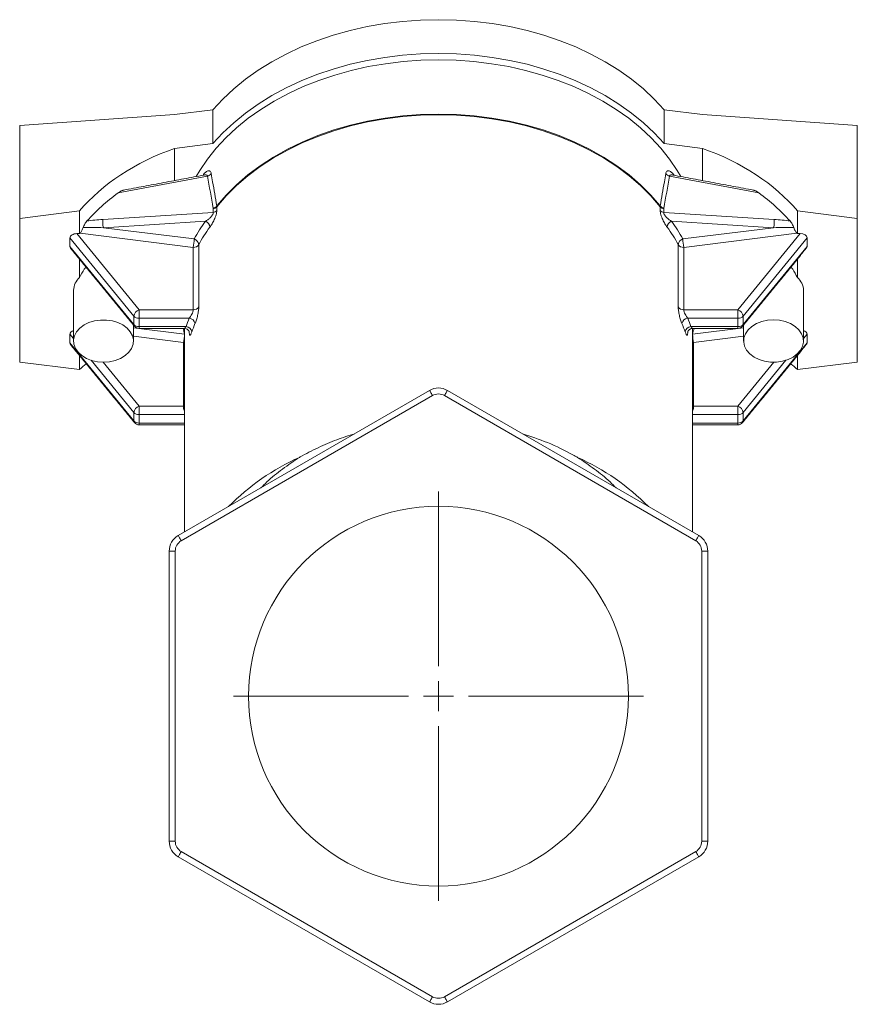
# Model space of a CAD drawing. Header units: millimetres. Extents: x 414 to 925, y 395 to 810.
# Tile 4 of 4: x 785 to 925, y 645 to 810. Entities that reach past the tile are written whole.
import ezdxf

# ---------------------------------------------------------------- set-up
doc = ezdxf.new("R2010")
doc.units = ezdxf.units.MM

# ---------------------------------------------------------------- blocks, each defined once
blk = doc.blocks.new('SW_CENTERMARKSYMBOL_0')
at = {"color": 0, "linetype": 'Continuous', "lineweight": 0}
for p, q in [((0, 5), (0, 34.25)), ((0, 0), (0, 2.5)), ((-5, 0), (-34.25, 0)), ((0, 0), (-2.5, 0)), ((0, 0), (0, -2.5)), ((0, 0), (2.5, 0)), ((5, 0), (34.25, 0)), ((0, -5), (0, -34.25))]:
    blk.add_line(p, q, dxfattribs=at)

msp = doc.modelspace()

# ---------------------------------------------------------------- linework, layer by layer
at = {"color": 7, "linetype": 'Continuous', "lineweight": 15}
for p, q in [((784.81, 792.11), (810.7, 793.92)), ((810.7, 793.92), (817.12, 794.72)), ((817.12, 789.06), (817.12, 794.72)), ((892.51, 789.06), (892.51, 794.72)), ((892.51, 794.72), (898.92, 793.92)), ((898.92, 793.92), (924.81, 792.11)), ((784.81, 776.55), (784.81, 792.11)), ((924.81, 776.55), (924.81, 792.11)), ((810.7, 788.26), (817.12, 789.06)), ((892.51, 789.06), (898.92, 788.26)), ((810.7, 782.88), (810.7, 788.26)), ((898.92, 788.26), (898.92, 782.88)), ((816.22, 783.63), (801.27, 780.82)), ((893.41, 783.63), (908.35, 780.82)), ((794.81, 777.8), (784.81, 776.55)), ((794.81, 774), (794.81, 777.8)), ((798.73, 776.38), (817.14, 777.54)), ((817.14, 777.54), (817.14, 778.17)), ((817.76, 778.51), (817.76, 777.88)), ((891.87, 778.51), (891.87, 777.88)), ((892.48, 777.54), (892.48, 778.17)), ((910.9, 776.38), (892.48, 777.54)), ((924.81, 776.55), (914.81, 777.8)), ((914.81, 777.8), (914.81, 774)), ((784.81, 752.51), (784.81, 776.55)), ((815.86, 776.08), (798.81, 775)), ((893.76, 776.08), (910.81, 775)), ((924.81, 776.55), (924.81, 752.51)), ((794.37, 774), (804.76, 761.28)), ((794.37, 774), (794.81, 774)), ((813.81, 771.71), (794.91, 774.06)), ((798.81, 775), (813.98, 773.11)), ((910.81, 775), (895.64, 773.11)), ((895.82, 771.71), (914.71, 774.06)), ((915.26, 774), (904.86, 761.28)), ((915.26, 774), (914.81, 774)), ((803.89, 760.22), (793.21, 773.3)), ((793.21, 773.3), (793.21, 771.88)), ((905.73, 760.22), (916.41, 773.3)), ((916.41, 773.3), (916.41, 771.88)), ((793.21, 771.88), (803.89, 758.8)), ((813.81, 761.28), (813.81, 771.71)), ((814.75, 772.18), (814.75, 761.75)), ((894.87, 772.18), (894.87, 761.75)), ((895.82, 761.28), (895.82, 771.71)), ((916.41, 771.88), (905.73, 758.8)), ((794.81, 766.65), (794.81, 769.76)), ((914.81, 769.76), (914.81, 766.65)), ((804.76, 761.28), (804.76, 759.86)), ((804.76, 761.28), (813.81, 761.28)), ((904.86, 761.28), (895.82, 761.28)), ((904.86, 761.28), (904.86, 759.86)), ((803.89, 758.8), (803.89, 760.22)), ((813.16, 759.86), (804.76, 759.86)), ((804.76, 759.86), (804.76, 758.45)), ((896.47, 759.86), (904.86, 759.86)), ((904.86, 759.86), (904.86, 758.45)), ((905.73, 758.8), (905.73, 760.22)), ((803.81, 758.26), (812.34, 757.19)), ((804.76, 758.45), (812.61, 758.45)), ((804.76, 758.16), (804.76, 758.45)), ((904.86, 758.45), (897.01, 758.45)), ((905.81, 758.26), (897.28, 757.19)), ((904.86, 758.16), (904.86, 758.45)), ((793.21, 757.18), (793.21, 755.76)), ((793.81, 756.44), (793.21, 757.18)), ((812.17, 755.79), (803.81, 756.83)), ((897.45, 755.79), (905.81, 756.83)), ((915.81, 756.44), (916.41, 757.18)), ((916.41, 757.18), (916.41, 755.76)), ((793.21, 755.76), (803.89, 742.68)), ((812.35, 755.8), (812.17, 755.79)), ((812.17, 745.15), (812.17, 755.79)), ((897.27, 755.8), (897.45, 755.79)), ((897.45, 745.15), (897.45, 755.79)), ((916.41, 755.76), (905.73, 742.68)), ((794.81, 751.26), (794.81, 753.63)), ((803.89, 744.09), (796.77, 752.82)), ((905.73, 744.09), (912.85, 752.82)), ((914.81, 753.63), (914.81, 751.26)), ((794.81, 751.26), (784.81, 752.51)), ((798.75, 752.51), (804.76, 745.15)), ((910.87, 752.51), (904.86, 745.15)), ((924.81, 752.51), (914.81, 751.26)), ((811.31, 723.5), (853.31, 747.78)), ((898.31, 723.5), (856.31, 747.78)), ((853.81, 746.92), (811.81, 722.64)), ((855.81, 746.92), (897.81, 722.64)), ((804.76, 743.74), (804.76, 745.15)), ((804.76, 745.15), (812.17, 745.15)), ((812.17, 745.15), (812.35, 745.17)), ((897.45, 745.15), (897.27, 745.17)), ((904.86, 745.15), (897.45, 745.15)), ((904.86, 743.74), (904.86, 745.15)), ((803.89, 742.68), (803.89, 744.09)), ((804.76, 743.74), (804.76, 742.33)), ((812.35, 743.74), (804.76, 743.74)), ((897.27, 743.74), (904.86, 743.74)), ((904.86, 743.74), (904.86, 742.33)), ((905.73, 742.68), (905.73, 744.09)), ((804.76, 742.33), (812.35, 742.33)), ((804.76, 742.33), (804.76, 742.03)), ((904.86, 742.33), (897.27, 742.33)), ((904.86, 742.33), (904.86, 742.03)), ((809.81, 672.39), (809.81, 720.91)), ((810.81, 720.91), (809.81, 720.91)), ((810.81, 720.91), (810.81, 672.39)), ((898.81, 720.91), (898.81, 672.39)), ((898.81, 720.91), (899.81, 720.91)), ((899.81, 672.39), (899.81, 720.91)), ((810.81, 672.39), (809.81, 672.39)), ((898.81, 672.39), (899.81, 672.39)), ((811.81, 670.66), (853.81, 646.38)), ((897.81, 670.66), (855.81, 646.38)), ((853.31, 645.52), (811.31, 669.8)), ((856.31, 645.52), (898.31, 669.8))]:
    msp.add_line(p, q, dxfattribs=at)
at = {"color": 7, "linetype": 'Continuous', "lineweight": 15, "flags": 128}
for points in [[(892.51, 794.72), (890.86, 796.51), (889.05, 798.21), (887.07, 799.83), (884.95, 801.34), (882.68, 802.75), (880.28, 804.04), (877.76, 805.22), (875.13, 806.27), (872.41, 807.19), (869.61, 807.97), (866.73, 808.62), (863.8, 809.13), (860.83, 809.49), (857.83, 809.71), (854.81, 809.78), (851.8, 809.71), (848.8, 809.49), (845.82, 809.13), (842.89, 808.62), (840.02, 807.97), (837.21, 807.19), (834.49, 806.27), (831.86, 805.22), (829.34, 804.04), (826.94, 802.75), (824.68, 801.34), (822.55, 799.83), (820.58, 798.21), (818.76, 796.51), (817.12, 794.72)], [(892.51, 789.06), (890.86, 790.85), (889.05, 792.56), (887.07, 794.17), (884.95, 795.68), (882.68, 797.09), (880.28, 798.39), (877.76, 799.56), (875.13, 800.61), (872.41, 801.53), (869.61, 802.32), (866.73, 802.96), (863.8, 803.47), (860.83, 803.84), (857.83, 804.05), (854.81, 804.13), (851.8, 804.05), (848.8, 803.84), (845.82, 803.47), (842.89, 802.96), (840.02, 802.32), (837.21, 801.53), (834.49, 800.61), (831.86, 799.56), (829.34, 798.39), (826.94, 797.09), (824.68, 795.68), (822.55, 794.17), (820.58, 792.56), (818.76, 790.85), (817.12, 789.06)], [(895.3, 783.56), (894.71, 784.56), (893.44, 786.46), (891.98, 788.29), (890.35, 790.05), (888.56, 791.72), (886.6, 793.3), (884.5, 794.79), (882.26, 796.17), (879.9, 797.44), (877.41, 798.59), (874.82, 799.62), (872.14, 800.52), (869.38, 801.29), (866.55, 801.93), (863.66, 802.42), (860.74, 802.78), (857.78, 803), (854.81, 803.07), (851.84, 803), (848.89, 802.78), (845.96, 802.42), (843.08, 801.93), (840.24, 801.29), (837.48, 800.52), (834.8, 799.62), (832.21, 798.59), (829.73, 797.44), (827.36, 796.17), (825.12, 794.79), (823.02, 793.3), (821.07, 791.72), (819.27, 790.05), (817.64, 788.29), (816.19, 786.46), (814.91, 784.56), (814.33, 783.56)], [(817.75, 778.63), (819.31, 780.44), (821.04, 782.18), (822.95, 783.82), (825.01, 785.36), (827.22, 786.8), (829.57, 788.12), (832.05, 789.32), (834.64, 790.39), (837.33, 791.34), (840.11, 792.14), (842.96, 792.8), (845.87, 793.33), (848.83, 793.7), (851.81, 793.92), (854.81, 794), (857.81, 793.92), (860.8, 793.7), (863.75, 793.33), (866.67, 792.8), (869.52, 792.14), (872.3, 791.34), (874.99, 790.39), (877.58, 789.32), (880.05, 788.12), (882.4, 786.8), (884.62, 785.36), (886.68, 783.82), (888.58, 782.18), (890.32, 780.44), (891.88, 778.63)], [(891.87, 778.51), (890.31, 780.32), (888.57, 782.05), (886.67, 783.69), (884.61, 785.24), (882.4, 786.67), (880.05, 787.99), (877.57, 789.19), (874.98, 790.27), (872.29, 791.21), (869.51, 792.01), (866.66, 792.68), (863.75, 793.2), (860.8, 793.57), (857.81, 793.79), (854.81, 793.87), (851.81, 793.79), (848.83, 793.57), (845.87, 793.2), (842.96, 792.68), (840.11, 792.01), (837.33, 791.21), (834.64, 790.27), (832.05, 789.19), (829.58, 787.99), (827.23, 786.67), (825.02, 785.24), (822.95, 783.69), (821.05, 782.05), (819.31, 780.32), (817.76, 778.51)], [(798.81, 752.51), (799.82, 752.58), (800.78, 752.8), (801.67, 753.14), (802.44, 753.61), (803.06, 754.17), (803.5, 754.82), (803.75, 755.51), (803.81, 756.22), (803.65, 756.93), (803.3, 757.6), (802.77, 758.21), (802.07, 758.73), (801.24, 759.14), (800.31, 759.42), (799.32, 759.56), (798.31, 759.56), (797.32, 759.42), (796.39, 759.14), (795.56, 758.73), (794.86, 758.21), (794.32, 757.6), (793.97, 756.93), (793.82, 756.22), (793.87, 755.51), (794.12, 754.82), (794.57, 754.17), (795.19, 753.61), (795.96, 753.14), (796.84, 752.8), (797.81, 752.58), (798.81, 752.51)], [(910.81, 759.58), (909.81, 759.51), (908.84, 759.29), (907.96, 758.95), (907.19, 758.48), (906.57, 757.91), (906.12, 757.27), (905.87, 756.58), (905.82, 755.87), (905.97, 755.16), (906.32, 754.49), (906.86, 753.88), (907.56, 753.36), (908.39, 752.95), (909.32, 752.67), (910.31, 752.53), (911.32, 752.53), (912.31, 752.67), (913.24, 752.95), (914.07, 753.36), (914.77, 753.88), (915.3, 754.49), (915.65, 755.16), (915.81, 755.87), (915.75, 756.58), (915.5, 757.27), (915.06, 757.91), (914.44, 758.48), (913.67, 758.95), (912.78, 759.29), (911.82, 759.51), (910.81, 759.58)], [(853.31, 747.78), (853.32, 747.77), (853.35, 747.72), (853.4, 747.64), (853.46, 747.53), (853.53, 747.4), (853.62, 747.25), (853.71, 747.09), (853.81, 746.92)], [(856.31, 747.78), (856.3, 747.77), (856.28, 747.72), (856.23, 747.64), (856.17, 747.53), (856.09, 747.4), (856, 747.25), (855.91, 747.09), (855.81, 746.92)], [(811.81, 722.64), (811.71, 722.81), (811.62, 722.97), (811.53, 723.12), (811.46, 723.25), (811.4, 723.36), (811.35, 723.44), (811.32, 723.49), (811.31, 723.5)], [(897.81, 722.64), (897.91, 722.81), (898, 722.97), (898.09, 723.12), (898.17, 723.25), (898.23, 723.36), (898.28, 723.44), (898.3, 723.49), (898.31, 723.5)], [(811.81, 670.66), (811.71, 670.49), (811.62, 670.33), (811.53, 670.18), (811.46, 670.05), (811.4, 669.94), (811.35, 669.86), (811.32, 669.81), (811.31, 669.8)], [(897.81, 670.66), (897.91, 670.49), (898, 670.33), (898.09, 670.18), (898.17, 670.05), (898.23, 669.94), (898.28, 669.86), (898.3, 669.81), (898.31, 669.8)], [(853.81, 646.38), (853.71, 646.22), (853.62, 646.05), (853.53, 645.9), (853.46, 645.77), (853.4, 645.66), (853.35, 645.58), (853.32, 645.54), (853.31, 645.52)], [(855.81, 646.38), (855.91, 646.22), (856, 646.05), (856.09, 645.9), (856.17, 645.77), (856.23, 645.66), (856.28, 645.58), (856.3, 645.54), (856.31, 645.52)]]:
    msp.add_lwpolyline(points, dxfattribs=at)
at = {"color": 7, "linetype": 'Continuous', "lineweight": 15}
msp.add_circle((854.81, 696.65), 31.75, dxfattribs=at)
for centre, radius, start, end in [((815.95, 784.7), 1.1, 283.8017, 323.203), ((893.67, 784.7), 1.1, 216.797, 256.1983), ((816.87, 779.31), 1.11, 283.9548, 322.462), ((816.99, 779.18), 1.02, 278.619, 318.9036), ((816.99, 778.55), 1.02, 278.619, 318.9036), ((892.64, 779.18), 1.02, 221.0964, 261.381), ((892.64, 778.55), 1.02, 221.0964, 261.381), ((892.76, 779.31), 1.11, 217.538, 256.0452), ((801.54, 775.86), 2.86, 169.4723, 197.4056), ((815.41, 774.99), 1.18, 4.2689, 67.4974), ((894.21, 774.99), 1.18, 112.5026, 175.7311), ((908.08, 775.86), 2.86, 342.5944, 10.5277), ((810.18, 759.59), 21.07, 136.5931, 136.8365), ((791.65, 774.88), 3.36, 346.0135, 347.1571), ((917.98, 774.88), 3.36, 192.8429, 193.9865), ((899.44, 759.59), 21.07, 43.1635, 43.4069), ((807.21, 773.24), 6.77, 346.9485, 358.9449), ((813.66, 772.07), 1.09, 6.0418, 73.155), ((895.96, 772.07), 1.09, 106.845, 173.9582), ((902.41, 773.24), 6.77, 181.0551, 193.0515), ((813.88, 772.74), 1.04, 266.0459, 327.1867), ((895.75, 772.74), 1.04, 212.8133, 273.9541), ((796.75, 764.44), 2.94, 131.2187, 178.3024), ((912.88, 764.44), 2.94, 1.6976, 48.7813), ((805.21, 760.02), 1.33, 109.8657, 171.6711), ((813.88, 762.31), 1.04, 266.0456, 327.1878), ((895.75, 762.31), 1.04, 212.8122, 273.9544), ((904.41, 760.02), 1.33, 8.3289, 70.1343), ((804.71, 760.98), 1.12, 223.1769, 272.4079), ((835.29, 750.54), 24.01, 157.1585, 160.7745), ((813.02, 758.76), 1.11, 10.1782, 82.8634), ((896.6, 758.76), 1.11, 97.1366, 169.8218), ((874.34, 750.54), 24.01, 19.2255, 22.8415), ((904.91, 760.98), 1.12, 267.5921, 316.8231), ((804.71, 759.57), 1.12, 223.1765, 272.4083), ((804.32, 758.79), 0.425, 177.9679, 218.3326), ((804.76, 759.16), 1, 219.2315, 270), ((812.53, 757.38), 1.08, 10.4808, 85.3841), ((835.74, 749.85), 23.47, 157.159, 160.7741), ((873.88, 749.85), 23.47, 19.2259, 22.841), ((897.1, 757.38), 1.08, 94.6159, 169.5192), ((904.91, 759.57), 1.12, 267.5917, 316.8235), ((904.86, 759.16), 1, 270, 320.7685), ((905.31, 758.79), 0.425, 321.6674, 2.0321), ((805.58, 757.32), 6.77, 346.9485, 358.9448), ((904.05, 757.32), 6.77, 181.0552, 193.0515), ((854.81, 745.19), 3, 59.9694, 120.0306), ((854.81, 745.19), 2, 59.9694, 120.0306), ((805.21, 743.9), 1.33, 109.8664, 171.6706), ((904.41, 743.9), 1.33, 8.3294, 70.1336), ((804.71, 744.86), 1.12, 223.1772, 272.4076), ((804.71, 743.45), 1.12, 223.1772, 272.4076), ((804.32, 742.66), 0.425, 177.9679, 218.3326), ((904.91, 744.86), 1.12, 267.5924, 316.8228), ((904.91, 743.45), 1.12, 267.5924, 316.8228), ((905.31, 742.66), 0.425, 321.6674, 2.0321), ((804.76, 743.03), 1, 219.2315, 270), ((904.86, 743.03), 1, 270, 320.7685), ((847.54, 700.92), 39.08, 114.117, 135.3879), ((862.08, 700.92), 39.08, 44.6121, 65.883), ((812.81, 720.91), 3, 120.0306, 180), ((896.81, 720.91), 3, 0, 59.9694), ((812.81, 720.91), 2, 120.0306, 180), ((896.81, 720.91), 2, 0, 59.9694), ((812.81, 672.39), 3, 180, 239.9694), ((812.81, 672.39), 2, 180, 239.9694), ((896.81, 672.39), 2, 300.0306, 0), ((896.81, 672.39), 3, 300.0306, 0), ((854.81, 648.12), 3, 239.9694, 300.0306), ((854.81, 648.12), 2, 239.9694, 300.0306)]:
    msp.add_arc(centre, radius, start, end, dxfattribs=at)
for centre, major_axis, ratio, start_param, end_param in [((819.81, 769.19), (29.59, 7.17), 0.686374, 1.714586, 2.391133), ((889.81, 769.19), (29.59, -7.17), 0.686374, 0.75046, 1.427007), ((819.81, 767.63), (29.21, 10.32), 0.663118, 2.00691, 2.25447), ((889.81, 767.63), (29.21, -10.32), 0.663118, 0.887123, 1.134683), ((798.73, 774.95), (7.53, 0.49), 0.189815, 1.558386, 1.920839), ((854.99, 757.82), (42.87, -10.39), 0.686374, 2.855786, 2.968649), ((854.64, 757.82), (42.87, 10.39), 0.686374, 0.172943, 0.285806), ((910.9, 774.95), (7.53, -0.49), 0.189815, 1.220753, 1.583207), ((794.37, 773.3), (1.15, 0), 0.612372, 1.570796, 3.141593), ((798.98, 774.26), (7.54, -0.25), 0.097302, 1.597089, 2.064658), ((854.81, 757.12), (41.86, -10.37), 0.685444, 2.859159, 2.972022), ((854.81, 757.12), (41.86, 10.37), 0.685444, 0.16957, 0.282433), ((910.64, 774.26), (7.54, 0.25), 0.097302, 1.076934, 1.544504), ((915.26, 773.3), (1.15, 0), 0.612372, 0, 1.570796), ((794.37, 771.88), (1.15, 0), 0.612372, 3.141593, 3.60524), ((915.26, 771.88), (1.15, 0), 0.612372, 5.819538, 6.283185), ((794.37, 757.18), (1.15, 0), 0.612372, 2.072082, 3.141593), ((854.99, 757.82), (42.87, -10.39), 0.686374, 3.470076, 3.500869), ((854.64, 757.82), (42.87, 10.39), 0.686374, 5.923909, 5.954702), ((915.26, 757.18), (1.15, 0), 0.612372, 0, 1.069511), ((794.37, 755.76), (1.15, 0), 0.612372, 3.141593, 3.60524), ((915.26, 755.76), (1.15, 0), 0.612372, 5.819538, 6.283185), ((819.81, 736.42), (29.59, -7.17), 0.686374, 2.655498, 2.720681), ((889.81, 736.42), (29.59, 7.17), 0.686374, 0.420911, 0.486095)]:
    msp.add_ellipse(centre, major_axis=major_axis, ratio=ratio, start_param=start_param, end_param=end_param, dxfattribs=at)
for points, knots in [([(815.45, 783.76), (815.58, 783.96), (815.71, 784.13), (815.99, 784.38), (816.12, 784.47), (816.32, 784.53), (816.38, 784.54), (816.5, 784.52), (816.56, 784.5), (816.67, 784.43), (816.71, 784.38), (816.79, 784.23), (816.82, 784.14), (816.84, 784.04)], [0, 0, 0, 0, 0.25, 0.25, 0.5, 0.5, 0.625, 0.625, 0.75, 0.75, 0.875, 0.875, 1, 1, 1, 1]), ([(816.22, 783.63), (816.19, 783.67), (816.14, 783.77), (815.93, 783.84), (815.74, 783.81), (815.61, 783.8)], [0, 0, 0, 0, 0.2001828, 0.4903261, 1, 1, 1, 1]), ([(815.69, 783.82), (815.7, 783.82), (815.71, 783.82), (815.64, 783.81), (815.61, 783.81)], [0, 0, 0, 0, 0.489015, 1, 1, 1, 1]), ([(816.84, 784.04), (816.91, 783.58), (816.99, 783.13), (817.06, 782.67), (817.29, 781.33), (817.52, 779.98), (817.75, 778.63)], [0, 0, 0, 0, 0.002, 0.002, 0.002, 0.007936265, 0.007936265, 0.007936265, 0.007936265]), ([(892.79, 784.04), (892.71, 783.58), (892.64, 783.13), (892.56, 782.67), (892.33, 781.33), (892.1, 779.98), (891.88, 778.63)], [0, 0, 0, 0, 0.002, 0.002, 0.002, 0.007936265, 0.007936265, 0.007936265, 0.007936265]), ([(894.18, 783.76), (894.05, 783.96), (893.91, 784.13), (893.64, 784.38), (893.5, 784.47), (893.31, 784.53), (893.24, 784.54), (893.12, 784.52), (893.06, 784.5), (892.96, 784.43), (892.91, 784.38), (892.84, 784.23), (892.81, 784.14), (892.79, 784.04)], [0, 0, 0, 0, 0.25, 0.25, 0.5, 0.5, 0.625, 0.625, 0.75, 0.75, 0.875, 0.875, 1, 1, 1, 1]), ([(893.41, 783.63), (893.43, 783.67), (893.49, 783.77), (893.69, 783.84), (893.89, 783.81), (894.01, 783.8)], [0, 0, 0, 0, 0.200759, 0.491737, 1, 1, 1, 1]), ([(894.01, 783.81), (893.99, 783.81), (893.92, 783.82), (893.92, 783.82), (893.93, 783.82)], [0, 0, 0, 0, 0.293633, 1, 1, 1, 1]), ([(802.18, 781.27), (802.14, 781.26), (801.93, 781.23), (801.61, 781.06), (801.36, 780.88), (801.27, 780.82)], [0, 0, 0, 0, 0.146608, 0.708386, 1, 1, 1, 1]), ([(907.45, 781.27), (907.49, 781.26), (907.7, 781.23), (908.02, 781.05), (908.28, 780.88), (908.35, 780.82)], [0, 0, 0, 0, 0.161353, 0.732664, 1, 1, 1, 1]), ([(817.14, 777.54), (817.15, 777.51), (817.15, 777.48), (817.15, 777.4), (817.14, 777.36), (817.1, 777.24), (817.05, 777.15), (816.9, 776.92), (816.77, 776.78), (816.52, 776.54), (816.39, 776.43), (816.12, 776.24), (815.99, 776.16), (815.86, 776.08)], [0, 0, 0, 0, 0.0625, 0.0625, 0.125, 0.125, 0.25, 0.25, 0.5, 0.5, 0.75, 0.75, 1, 1, 1, 1]), ([(816.59, 775.07), (816.71, 775.24), (816.84, 775.43), (817.03, 775.75), (817.1, 775.87), (817.22, 776.11), (817.28, 776.23), (817.4, 776.49), (817.45, 776.62), (817.55, 776.89), (817.6, 777.02), (817.68, 777.29), (817.71, 777.42), (817.75, 777.67), (817.76, 777.78), (817.76, 777.88)], [0, 0, 0, 0, 0.25, 0.25, 0.375, 0.375, 0.5, 0.5, 0.625, 0.625, 0.75, 0.75, 0.875, 0.875, 1, 1, 1, 1]), ([(893.03, 775.07), (892.91, 775.24), (892.78, 775.43), (892.59, 775.75), (892.53, 775.87), (892.4, 776.11), (892.34, 776.23), (892.23, 776.49), (892.17, 776.62), (892.07, 776.89), (892.02, 777.02), (891.95, 777.29), (891.92, 777.42), (891.88, 777.67), (891.87, 777.78), (891.87, 777.88)], [0, 0, 0, 0, 0.25, 0.25, 0.375, 0.375, 0.5, 0.5, 0.625, 0.625, 0.75, 0.75, 0.875, 0.875, 1, 1, 1, 1]), ([(892.48, 777.54), (892.48, 777.51), (892.47, 777.48), (892.48, 777.4), (892.49, 777.36), (892.53, 777.24), (892.57, 777.15), (892.72, 776.92), (892.85, 776.78), (893.11, 776.54), (893.24, 776.43), (893.5, 776.24), (893.63, 776.16), (893.76, 776.08)], [0, 0, 0, 0, 0.0625, 0.0625, 0.125, 0.125, 0.25, 0.25, 0.5, 0.5, 0.75, 0.75, 1, 1, 1, 1]), ([(795.43, 775.03), (795.49, 775.23), (795.59, 775.43), (795.75, 775.71), (795.81, 775.8), (795.93, 775.97), (795.99, 776.05), (796.06, 776.12)], [0, 0, 0, 0, 0.5, 0.5, 0.75, 0.75, 1, 1, 1, 1]), ([(914.19, 775.03), (914.16, 775.13), (914.12, 775.23), (914.03, 775.42), (913.98, 775.52), (913.88, 775.71), (913.82, 775.8), (913.7, 775.97), (913.63, 776.05), (913.57, 776.12)], [0, 0, 0, 0, 0.25, 0.25, 0.5, 0.5, 0.75, 0.75, 1, 1, 1, 1]), ([(794.93, 774.13), (794.98, 774.19), (795.03, 774.25), (795.13, 774.39), (795.17, 774.47), (795.26, 774.62), (795.3, 774.7), (795.37, 774.86), (795.41, 774.95), (795.43, 775.03)], [0, 0, 0, 0, 0.25, 0.25, 0.5, 0.5, 0.75, 0.75, 1, 1, 1, 1]), ([(914.7, 774.13), (914.65, 774.19), (914.6, 774.25), (914.5, 774.39), (914.45, 774.47), (914.36, 774.62), (914.32, 774.7), (914.25, 774.86), (914.22, 774.95), (914.19, 775.03)], [0, 0, 0, 0, 0.25, 0.25, 0.5, 0.5, 0.75, 0.75, 1, 1, 1, 1]), ([(795.89, 768.44), (795.79, 768.31), (795.39, 767.77), (795.06, 767.14), (794.81, 766.65)], [0, 0, 0, 0, 0.230429, 1, 1, 1, 1]), ([(913.74, 768.44), (913.83, 768.31), (914.24, 767.77), (914.56, 767.14), (914.81, 766.65)], [0, 0, 0, 0, 0.230429, 1, 1, 1, 1]), ([(813.81, 761.28), (813.81, 761.17), (813.78, 761.05), (813.71, 760.79), (813.65, 760.66), (813.52, 760.4), (813.45, 760.28), (813.31, 760.05), (813.23, 759.95), (813.16, 759.86)], [0, 0, 0, 0, 0.25, 0.25, 0.5, 0.5, 0.75, 0.75, 1, 1, 1, 1]), ([(814.12, 758.95), (814.15, 759.04), (814.19, 759.14), (814.27, 759.35), (814.31, 759.47), (814.38, 759.7), (814.42, 759.82), (814.49, 760.07), (814.52, 760.2), (814.58, 760.46), (814.61, 760.59), (814.66, 760.85), (814.68, 760.97), (814.73, 761.33), (814.75, 761.56), (814.75, 761.75)], [0, 0, 0, 0, 0.125, 0.125, 0.25, 0.25, 0.375, 0.375, 0.5, 0.5, 0.625, 0.625, 0.75, 0.75, 1, 1, 1, 1]), ([(895.51, 758.95), (895.47, 759.04), (895.43, 759.14), (895.36, 759.35), (895.32, 759.47), (895.24, 759.7), (895.21, 759.82), (895.14, 760.07), (895.1, 760.2), (895.04, 760.46), (895.02, 760.59), (894.97, 760.85), (894.94, 760.97), (894.89, 761.33), (894.87, 761.56), (894.87, 761.75)], [0, 0, 0, 0, 0.125, 0.125, 0.25, 0.25, 0.375, 0.375, 0.5, 0.5, 0.625, 0.625, 0.75, 0.75, 1, 1, 1, 1]), ([(895.82, 761.28), (895.82, 761.17), (895.84, 761.05), (895.92, 760.79), (895.97, 760.66), (896.1, 760.4), (896.17, 760.28), (896.32, 760.05), (896.39, 759.95), (896.47, 759.86)], [0, 0, 0, 0, 0.25, 0.25, 0.5, 0.5, 0.75, 0.75, 1, 1, 1, 1]), ([(812.29, 758.16), (812.3, 758.16), (812.33, 758.14), (812.44, 758.23), (812.56, 758.37), (812.61, 758.45)], [0, 0, 0, 0, 0.054954, 0.528096, 1, 1, 1, 1]), ([(812.29, 758.15), (812.3, 758.15), (812.42, 758.17), (812.66, 758.1), (812.93, 757.93), (813.09, 757.74), (813.16, 757.59), (813.18, 757.51), (813.18, 757.51), (813.18, 757.5)], [0, 0, 0, 0, 0.010455, 0.256803, 0.476538, 0.654973, 0.8002, 0.912159, 1, 1, 1, 1]), ([(813.15, 757.6), (813.15, 757.51), (813.15, 757.43), (813.16, 757.28), (813.17, 757.22), (813.19, 757.12), (813.2, 757.08), (813.23, 757.02), (813.25, 757.01), (813.31, 757.01), (813.35, 757.06), (813.46, 757.25), (813.52, 757.39), (813.59, 757.57)], [0, 0, 0, 0, 0.125, 0.125, 0.25, 0.25, 0.375, 0.375, 0.5, 0.5, 0.75, 0.75, 1, 1, 1, 1]), ([(896.47, 757.6), (896.47, 757.51), (896.47, 757.43), (896.46, 757.28), (896.45, 757.22), (896.43, 757.12), (896.42, 757.08), (896.39, 757.02), (896.37, 757.01), (896.32, 757.01), (896.27, 757.06), (896.16, 757.25), (896.1, 757.39), (896.04, 757.57)], [0, 0, 0, 0, 0.125, 0.125, 0.25, 0.25, 0.375, 0.375, 0.5, 0.5, 0.75, 0.75, 1, 1, 1, 1]), ([(896.44, 757.51), (896.44, 757.51), (896.44, 757.5), (896.45, 757.55), (896.5, 757.67), (896.63, 757.87), (896.88, 758.06), (897.14, 758.16), (897.3, 758.15), (897.33, 758.14)], [0, 0, 0, 0, 0.042135, 0.15336, 0.274968, 0.455936, 0.685016, 0.9307, 1, 1, 1, 1]), ([(897.33, 758.16), (897.33, 758.16), (897.29, 758.14), (897.18, 758.23), (897.07, 758.37), (897.01, 758.45)], [0, 0, 0, 0, 0.051588, 0.526416, 1, 1, 1, 1]), ([(812.17, 745.15), (812.17, 745.07), (812.18, 744.91), (812.25, 744.6), (812.3, 744.38), (812.35, 744.28), (812.35, 744.27)], [0, 0, 0, 0, 0.322436, 0.644588, 0.974767, 1, 1, 1, 1]), ([(897.45, 745.15), (897.45, 745.07), (897.44, 744.91), (897.38, 744.6), (897.32, 744.38), (897.28, 744.28), (897.27, 744.27)], [0, 0, 0, 0, 0.322436, 0.644588, 0.974767, 1, 1, 1, 1]), ([(831.57, 736.59), (831.61, 736.61), (832.62, 737.18), (834.66, 738.23), (837.71, 739.55), (839.81, 740.23), (840.81, 740.55)], [0, 0, 0, 0, 0.013047, 0.351757, 0.690461, 1, 1, 1, 1]), ([(868.84, 740.54), (870.24, 740.08), (873.2, 739.09), (876.16, 737.64), (877.78, 736.74), (878.01, 736.61), (878.05, 736.59)], [0, 0, 0, 0, 0.43745, 0.919789, 0.986922, 1, 1, 1, 1]), ([(831.57, 736.59), (830.62, 735.95), (828.72, 734.67), (826.58, 732.94), (825.46, 731.82), (825.13, 731.49)], [0, 0, 0, 0, 0.413355, 0.826715, 1, 1, 1, 1]), ([(878.05, 736.59), (879, 735.95), (880.9, 734.67), (883.04, 732.94), (884.16, 731.82), (884.5, 731.49)], [0, 0, 0, 0, 0.413355, 0.826715, 1, 1, 1, 1])]:
    msp.add_open_spline(points, degree=3, knots=knots, dxfattribs=at)
for points, degree in [([(815.62, 783.8), (802.18, 781.28)], 1), ([(817.14, 778.23), (816.83, 780.03), (816.52, 781.83), (816.22, 783.63)], 3), ([(892.49, 778.23), (892.8, 780.03), (893.1, 781.83), (893.41, 783.63)], 3), ([(907.45, 781.28), (894, 783.8)], 1), ([(817.14, 778.17), (817.14, 778.19), (817.14, 778.21), (817.14, 778.23)], 3), ([(817.75, 778.63), (817.75, 778.59), (817.76, 778.55), (817.76, 778.51)], 3), ([(891.88, 778.63), (891.87, 778.59), (891.87, 778.55), (891.87, 778.51)], 3), ([(892.48, 778.17), (892.48, 778.19), (892.48, 778.21), (892.49, 778.23)], 3), ([(794.87, 774.07), (794.89, 774.09), (794.91, 774.11), (794.93, 774.13)], 3), ([(794.91, 774.06), (794.9, 774.07), (794.89, 774.07), (794.87, 774.07)], 3), ([(914.75, 774.07), (914.73, 774.09), (914.71, 774.11), (914.7, 774.13)], 3), ([(914.71, 774.06), (914.72, 774.07), (914.74, 774.07), (914.75, 774.07)], 3), ([(793.33, 771.57), (803.98, 758.52)], 1), ([(905.64, 758.52), (916.29, 771.57)], 1), ([(793.81, 764.53), (793.81, 756.04)], 1), ([(915.81, 756.04), (915.81, 764.53)], 1), ([(803.81, 756.04), (803.81, 758.73)], 1), ([(804.76, 758.16), (812.29, 758.16)], 1), ([(812.35, 758.15), (812.35, 724.11)], 1), ([(897.27, 724.11), (897.27, 758.15)], 1), ([(897.33, 758.16), (904.86, 758.16)], 1), ([(905.81, 758.73), (905.81, 756.04)], 1), ([(793.33, 755.45), (803.98, 742.4)], 1), ([(905.64, 742.4), (916.29, 755.45)], 1), ([(804.76, 742.03), (812.35, 742.03)], 1), ([(897.27, 742.03), (904.86, 742.03)], 1)]:
    msp.add_open_spline(points, degree=degree, dxfattribs=at)

# ---------------------------------------------------------------- block references
at = {"color": 7, "linetype": 'Continuous', "lineweight": 0}
msp.add_blockref('SW_CENTERMARKSYMBOL_0', (854.81, 696.65), dxfattribs=at)

doc.saveas('drawing.dxf')
